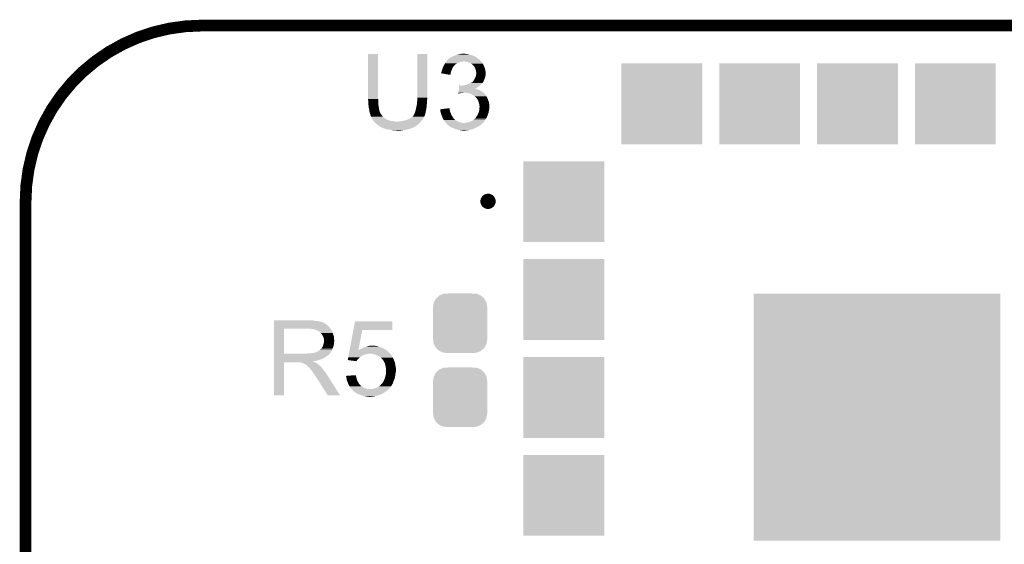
# Model space of a CAD drawing. Extents: x -0.05 to 0.95, y -0.15 to 1.37.
# Tile 25 of 28: x -0.05 to 0.45, y 1.1 to 1.37. Entities that reach past the tile are written whole.
import ezdxf

# ---------------------------------------------------------------- set-up
doc = ezdxf.new("R2010")
doc.units = 0
doc.layers.get('0').update_dxf_attribs({"linetype": 'CONTINUOUS'})
for name, color, linetype in [('ST67W_CLICK_V101_GKO', 5, 'CONTINUOUS'), ('ST67W_CLICK_V101_GTO', 14, 'CONTINUOUS'), ('ST67W_CLICK_V101_GTS', 12, 'CONTINUOUS')]:
    doc.layers.add(name, color=color, linetype=linetype)

# ---------------------------------------------------------------- blocks, each defined once
blk = doc.blocks.new('CUSTOM_67')
for points in [[(-0.00841, 0.01508), (-0.00819, 0.01509), (0.00839, 0.01508), (0.00836, 0.01509)], [(-0.00819, 0.01509), (-0.00607, 0.0152), (0.00836, 0.01509), (0.00607, 0.0152)], [(-0.01385, 0.0083), (-0.01347, 0.01057), (0.01385, 0.0083), (0.01346, 0.01057)], [(-0.01347, 0.01057), (-0.01344, 0.01062), (0.01346, 0.01057), (0.01345, 0.01062)], [(-0.01344, 0.01062), (-0.01234, 0.01263), (0.01345, 0.01062), (0.01233, 0.01263)], [(-0.01234, 0.01263), (-0.01229, 0.01267), (0.01233, 0.01263), (0.01231, 0.01267)], [(-0.01229, 0.01267), (-0.01059, 0.01419), (0.01231, 0.01267), (0.01057, 0.01419)], [(-0.01059, 0.01419), (-0.01052, 0.01422), (0.01057, 0.01419), (0.01054, 0.01422)], [(-0.01052, 0.01422), (-0.00841, 0.01508), (0.01054, 0.01422), (0.00839, 0.01508)], [(-0.01385, 0.00825), (-0.01385, 0.0083), (0.01385, 0.00825), (0.01385, 0.0083)], [(-0.01385, -0.00825), (-0.01385, 0.00825), (0.01385, -0.00825), (0.01385, 0.00825)], [(-0.01385, -0.0083), (-0.01385, -0.00825), (0.01385, -0.0083), (0.01385, -0.00825)], [(-0.01346, -0.01057), (-0.01385, -0.0083), (0.01347, -0.01057), (0.01385, -0.0083)], [(-0.01345, -0.01062), (-0.01346, -0.01057), (0.01344, -0.01062), (0.01347, -0.01057)], [(-0.01233, -0.01263), (-0.01345, -0.01062), (0.01234, -0.01263), (0.01344, -0.01062)], [(-0.01231, -0.01267), (-0.01233, -0.01263), (0.01229, -0.01267), (0.01234, -0.01263)], [(-0.01057, -0.01419), (-0.01231, -0.01267), (0.01059, -0.01419), (0.01229, -0.01267)], [(-0.01054, -0.01422), (-0.01057, -0.01419), (0.01052, -0.01422), (0.01059, -0.01419)], [(-0.00839, -0.01508), (-0.01054, -0.01422), (0.00841, -0.01508), (0.01052, -0.01422)], [(-0.00836, -0.01509), (-0.00839, -0.01508), (0.00819, -0.01509), (0.00841, -0.01508)], [(-0.00607, -0.0152), (-0.00836, -0.01509), (0.00607, -0.0152), (0.00819, -0.01509)]]:
    blk.add_solid(points)
blk = doc.blocks.new('SQUARE_73')
blk.add_solid([(0.02065, 0.02065), (0.02065, -0.02065), (-0.02065, 0.02065), (-0.02065, -0.02065)])
blk = doc.blocks.new('SQUARE_74')
blk.add_solid([(0.06305, 0.06305), (0.06305, -0.06305), (-0.06305, 0.06305), (-0.06305, -0.06305)])

msp = doc.modelspace()

# ---------------------------------------------------------------- linework, layer by layer
at = {"layer": 'ST67W_CLICK_V101_GKO', "const_width": 0.006}
msp.add_lwpolyline([(0.04, 1.368, 0.414214), (-0.05, 1.278)], format="xyb", dxfattribs=at)
for points in [[(0.04, 1.368), (0.86, 1.368)], [(-0.05, -0.15), (-0.05, 1.278)]]:
    msp.add_lwpolyline(points, dxfattribs=at)
at = {"layer": 'ST67W_CLICK_V101_GTO', "const_width": 0.0039}
for points in [[(0.1882, 1.2782, 1), (0.1843, 1.2782)], [(0.1843, 1.2782, 1), (0.1882, 1.2782)]]:
    msp.add_lwpolyline(points, format="xyb", dxfattribs=at)
at = {"layer": 'ST67W_CLICK_V101_GTO'}
for points in [[(0.125, 1.3304), (0.125, 1.3534), (0.1301, 1.3304), (0.1301, 1.3534)], [(0.125, 1.3534), (0.125, 1.3534), (0.1301, 1.3534), (0.125, 1.3534)], [(0.1501, 1.3312), (0.1501, 1.3534), (0.1552, 1.3312), (0.1552, 1.3534)], [(0.1501, 1.3534), (0.1501, 1.3534), (0.1552, 1.3534), (0.1501, 1.3534)], [(0.17018, 1.353), (0.1707, 1.3532), (0.1776, 1.353), (0.1766, 1.3532)], [(0.1707, 1.3532), (0.1717, 1.3534), (0.1766, 1.3532), (0.1757, 1.3534)], [(0.1717, 1.3534), (0.1722, 1.3535), (0.1757, 1.3534), (0.175, 1.3535)], [(0.1722, 1.3535), (0.173, 1.3536), (0.175, 1.3535), (0.1743, 1.3536)], [(0.16389, 1.348), (0.16418, 1.3485), (0.1693, 1.348), (0.1701, 1.3485)], [(0.16418, 1.3485), (0.1643, 1.3487), (0.1701, 1.3485), (0.17038, 1.3487)], [(0.1643, 1.3487), (0.1645, 1.349), (0.17038, 1.3487), (0.1708, 1.349)], [(0.1645, 1.349), (0.16463, 1.3492), (0.1708, 1.349), (0.1716, 1.3492)], [(0.16463, 1.3492), (0.16483, 1.3495), (0.1716, 1.3492), (0.1723, 1.3495)], [(0.16483, 1.3495), (0.1649, 1.3496), (0.1723, 1.3495), (0.173, 1.3496)], [(0.1649, 1.3496), (0.16497, 1.3497), (0.173, 1.3496), (0.1735, 1.3497)], [(0.16497, 1.3497), (0.1651, 1.3499), (0.1828, 1.3497), (0.1826, 1.3499)], [(0.1651, 1.3499), (0.1653, 1.3501), (0.1826, 1.3499), (0.1824, 1.3501)], [(0.1653, 1.3501), (0.1659, 1.3507), (0.1824, 1.3501), (0.1817, 1.3507)], [(0.1659, 1.3507), (0.1663, 1.3511), (0.1817, 1.3507), (0.18122, 1.3511)], [(0.1663, 1.3511), (0.1665, 1.3512), (0.18122, 1.3511), (0.1811, 1.3512)], [(0.1665, 1.3512), (0.1667, 1.3514), (0.1811, 1.3512), (0.1808, 1.3514)], [(0.1667, 1.3514), (0.167, 1.3516), (0.1808, 1.3514), (0.1805, 1.3516)], [(0.167, 1.3516), (0.1678, 1.352), (0.1805, 1.3516), (0.18, 1.352)], [(0.1678, 1.352), (0.16797, 1.3521), (0.18, 1.352), (0.1797, 1.3521)], [(0.16797, 1.3521), (0.16813, 1.3522), (0.1797, 1.3521), (0.1796, 1.3522)], [(0.16813, 1.3522), (0.1683, 1.3523), (0.1796, 1.3522), (0.17935, 1.3523)], [(0.1683, 1.3523), (0.1694, 1.3527), (0.17935, 1.3523), (0.17835, 1.3527)], [(0.1694, 1.3527), (0.17018, 1.353), (0.17835, 1.3527), (0.1776, 1.353)], [(0.1749, 1.3496), (0.1739, 1.3497), (0.1829, 1.3496), (0.1828, 1.3497)], [(0.1758, 1.3494), (0.1749, 1.3496), (0.1831, 1.3494), (0.1829, 1.3496)], [(0.1766, 1.3491), (0.1758, 1.3494), (0.18327, 1.3491), (0.1831, 1.3494)], [(0.1772, 1.3489), (0.1766, 1.3491), (0.18338, 1.3489), (0.18327, 1.3491)], [(0.1777, 1.3485), (0.1772, 1.3489), (0.1836, 1.3485), (0.18338, 1.3489)], [(0.17783, 1.3484), (0.1777, 1.3485), (0.1837, 1.3484), (0.1836, 1.3485)], [(0.1781, 1.3482), (0.17783, 1.3484), (0.18377, 1.3482), (0.1837, 1.3484)], [(0.17825, 1.3481), (0.1781, 1.3482), (0.1838, 1.3481), (0.18377, 1.3482)], [(0.1784, 1.348), (0.17825, 1.3481), (0.18386, 1.348), (0.1838, 1.3481)], [(0.1623, 1.3437), (0.1624, 1.3439), (0.16715, 1.3437), (0.16718, 1.3439)], [(0.1623, 1.3436), (0.1623, 1.3437), (0.16713, 1.3436), (0.16715, 1.3437)], [(0.167, 1.3428), (0.1623, 1.3436), (0.167, 1.3428), (0.16713, 1.3436)], [(0.1624, 1.3441), (0.1625, 1.3444), (0.16724, 1.3441), (0.16735, 1.3444)], [(0.1624, 1.344), (0.1624, 1.3441), (0.1672, 1.344), (0.16724, 1.3441)], [(0.1624, 1.3439), (0.1624, 1.344), (0.16718, 1.3439), (0.1672, 1.344)], [(0.1625, 1.3444), (0.16267, 1.3451), (0.16735, 1.3444), (0.1676, 1.3451)], [(0.16267, 1.3451), (0.1627, 1.3452), (0.1676, 1.3451), (0.16764, 1.3452)], [(0.1627, 1.3452), (0.16299, 1.346), (0.16764, 1.3452), (0.168, 1.346)], [(0.16299, 1.346), (0.1631, 1.3463), (0.168, 1.346), (0.16813, 1.3463)], [(0.1631, 1.3463), (0.16327, 1.3467), (0.16813, 1.3463), (0.1683, 1.3467)], [(0.16327, 1.3467), (0.16347, 1.3472), (0.1683, 1.3467), (0.1687, 1.3472)], [(0.16347, 1.3472), (0.1636, 1.3475), (0.1687, 1.3472), (0.169, 1.3475)], [(0.1636, 1.3475), (0.16366, 1.3476), (0.169, 1.3475), (0.1691, 1.3476)], [(0.16366, 1.3476), (0.16383, 1.3479), (0.1691, 1.3476), (0.1693, 1.3479)], [(0.16383, 1.3479), (0.16389, 1.348), (0.1693, 1.3479), (0.1693, 1.348)], [(0.1788, 1.3476), (0.1784, 1.348), (0.1841, 1.3476), (0.18386, 1.348)], [(0.1791, 1.3473), (0.1788, 1.3476), (0.1842, 1.3473), (0.1841, 1.3476)], [(0.17927, 1.347), (0.1791, 1.3473), (0.1843, 1.347), (0.1842, 1.3473)], [(0.1795, 1.3466), (0.17927, 1.347), (0.18447, 1.3466), (0.1843, 1.347)], [(0.17963, 1.3463), (0.1795, 1.3466), (0.1846, 1.3463), (0.18447, 1.3466)], [(0.1798, 1.3459), (0.17963, 1.3463), (0.1847, 1.3459), (0.1846, 1.3463)], [(0.17991, 1.3455), (0.1798, 1.3459), (0.1848, 1.3455), (0.1847, 1.3459)], [(0.18, 1.3452), (0.17991, 1.3455), (0.18486, 1.3452), (0.1848, 1.3455)], [(0.1801, 1.3446), (0.18, 1.3452), (0.18498, 1.3446), (0.18486, 1.3452)], [(0.18012, 1.3445), (0.1801, 1.3446), (0.185, 1.3445), (0.18498, 1.3446)], [(0.1802, 1.3441), (0.18012, 1.3445), (0.18504, 1.3441), (0.185, 1.3445)], [(0.18013, 1.3427), (0.1802, 1.3431), (0.185, 1.3427), (0.1851, 1.3431)], [(0.1802, 1.3436), (0.1802, 1.3441), (0.1851, 1.3436), (0.18504, 1.3441)], [(0.1802, 1.3431), (0.1802, 1.3436), (0.1851, 1.3431), (0.1851, 1.3436)], [(0.1756, 1.3379), (0.1759, 1.338), (0.1827, 1.3379), (0.1828, 1.338)], [(0.1759, 1.338), (0.17658, 1.3383), (0.1828, 1.338), (0.1831, 1.3383)], [(0.17658, 1.3383), (0.1768, 1.3384), (0.1831, 1.3383), (0.18317, 1.3384)], [(0.1768, 1.3384), (0.1774, 1.3387), (0.18317, 1.3384), (0.1834, 1.3387)], [(0.1774, 1.3387), (0.1778, 1.3389), (0.1834, 1.3387), (0.1836, 1.3389)], [(0.1779, 1.3389), (0.17805, 1.339), (0.1836, 1.3389), (0.1837, 1.339)], [(0.17805, 1.339), (0.1782, 1.3391), (0.1837, 1.339), (0.18375, 1.3391)], [(0.1782, 1.3391), (0.1786, 1.3395), (0.18375, 1.3391), (0.18395, 1.3395)], [(0.1786, 1.3395), (0.17884, 1.3398), (0.18395, 1.3395), (0.1841, 1.3398)], [(0.17884, 1.3398), (0.179, 1.34), (0.1841, 1.3398), (0.18418, 1.34)], [(0.179, 1.34), (0.1797, 1.3414), (0.18418, 1.34), (0.1847, 1.3414)], [(0.1797, 1.3414), (0.1798, 1.3416), (0.1847, 1.3414), (0.18476, 1.3416)], [(0.1798, 1.3416), (0.17997, 1.3421), (0.18476, 1.3416), (0.1849, 1.3421)], [(0.17997, 1.3421), (0.1801, 1.3425), (0.1849, 1.3421), (0.18497, 1.3425)], [(0.1801, 1.3425), (0.18013, 1.3427), (0.18497, 1.3425), (0.185, 1.3427)], [(0.1711, 1.3332), (0.17112, 1.3334), (0.1711, 1.3332), (0.1718, 1.3334)], [(0.17112, 1.3334), (0.17114, 1.3335), (0.1718, 1.3334), (0.1725, 1.3335)], [(0.17114, 1.3335), (0.17115, 1.3336), (0.1725, 1.3335), (0.173, 1.3336)], [(0.17115, 1.3336), (0.17116, 1.3337), (0.1735, 1.3336), (0.1739, 1.3337)], [(0.17116, 1.3337), (0.17121, 1.3341), (0.18391, 1.3337), (0.1834, 1.3341)], [(0.17121, 1.3341), (0.17127, 1.3346), (0.1834, 1.3341), (0.1826, 1.3346)], [(0.17127, 1.3346), (0.17133, 1.3351), (0.1826, 1.3346), (0.1817, 1.3351)], [(0.17133, 1.3351), (0.17136, 1.3354), (0.1817, 1.3351), (0.1809, 1.3354)], [(0.17136, 1.3354), (0.17139, 1.3356), (0.1809, 1.3354), (0.1803, 1.3356)], [(0.17139, 1.3356), (0.17141, 1.3358), (0.1803, 1.3356), (0.1799, 1.3358)], [(0.17141, 1.3358), (0.17147, 1.3363), (0.1797, 1.3358), (0.1807, 1.3363)], [(0.17141, 1.3358), (0.17141, 1.3358), (0.1799, 1.3358), (0.1797, 1.3358)], [(0.17147, 1.3363), (0.17153, 1.3368), (0.1807, 1.3363), (0.1814, 1.3368)], [(0.17153, 1.3368), (0.17159, 1.3373), (0.1814, 1.3368), (0.18198, 1.3373)], [(0.17159, 1.3373), (0.1716, 1.3374), (0.1721, 1.3373), (0.1719, 1.3374)], [(0.1716, 1.3374), (0.1716, 1.3374), (0.1719, 1.3374), (0.1716, 1.3374)], [(0.1728, 1.3373), (0.1735, 1.3374), (0.18198, 1.3373), (0.1821, 1.3374)], [(0.1735, 1.3374), (0.1742, 1.3375), (0.1821, 1.3374), (0.18222, 1.3375)], [(0.1742, 1.3375), (0.175, 1.3377), (0.18222, 1.3375), (0.18246, 1.3377)], [(0.1756, 1.3336), (0.1744, 1.3337), (0.18404, 1.3336), (0.18391, 1.3337)], [(0.175, 1.3377), (0.1756, 1.3379), (0.18246, 1.3377), (0.1827, 1.3379)], [(0.1766, 1.3334), (0.1756, 1.3336), (0.1843, 1.3334), (0.18404, 1.3336)], [(0.1776, 1.333), (0.1766, 1.3334), (0.18466, 1.333), (0.1843, 1.3334)], [(0.1783, 1.3326), (0.1776, 1.333), (0.18501, 1.3326), (0.18466, 1.333)], [(0.125, 1.3301), (0.125, 1.3304), (0.13018, 1.3301), (0.1301, 1.3304)], [(0.12501, 1.33), (0.125, 1.3301), (0.1302, 1.33), (0.13018, 1.3301)], [(0.1251, 1.329), (0.12501, 1.33), (0.1302, 1.329), (0.1302, 1.33)], [(0.1251, 1.3284), (0.1251, 1.329), (0.1302, 1.3284), (0.1302, 1.329)], [(0.1251, 1.328), (0.1251, 1.3284), (0.13023, 1.328), (0.1302, 1.3284)], [(0.12519, 1.3272), (0.1251, 1.328), (0.1303, 1.3272), (0.13023, 1.328)], [(0.14992, 1.3279), (0.14998, 1.3285), (0.155, 1.3279), (0.1551, 1.3285)], [(0.14998, 1.3285), (0.15, 1.3287), (0.1551, 1.3285), (0.1551, 1.3287)], [(0.15, 1.3287), (0.15009, 1.3298), (0.1551, 1.3287), (0.1551, 1.3298)], [(0.15009, 1.3298), (0.1501, 1.3299), (0.1551, 1.3298), (0.15512, 1.3299)], [(0.1501, 1.3303), (0.1501, 1.3312), (0.1552, 1.3303), (0.1552, 1.3312)], [(0.1501, 1.3299), (0.1501, 1.3303), (0.15512, 1.3299), (0.1552, 1.3303)], [(0.1785, 1.3325), (0.1783, 1.3326), (0.1851, 1.3325), (0.18501, 1.3326)], [(0.1787, 1.3324), (0.1785, 1.3325), (0.1851, 1.3324), (0.1851, 1.3325)], [(0.1789, 1.3323), (0.1787, 1.3324), (0.18517, 1.3323), (0.1851, 1.3324)], [(0.1794, 1.3319), (0.1789, 1.3323), (0.18543, 1.3319), (0.18517, 1.3323)], [(0.1797, 1.3317), (0.1794, 1.3319), (0.18557, 1.3317), (0.18543, 1.3319)], [(0.1798, 1.3316), (0.1797, 1.3317), (0.18563, 1.3316), (0.18557, 1.3317)], [(0.17989, 1.3315), (0.1798, 1.3316), (0.1857, 1.3315), (0.18563, 1.3316)], [(0.1805, 1.3308), (0.17989, 1.3315), (0.186, 1.3308), (0.1857, 1.3315)], [(0.1811, 1.3299), (0.1805, 1.3308), (0.1863, 1.3299), (0.186, 1.3308)], [(0.18143, 1.3289), (0.1811, 1.3299), (0.1867, 1.3289), (0.1863, 1.3299)], [(0.1817, 1.3281), (0.18143, 1.3289), (0.18683, 1.3281), (0.1867, 1.3289)], [(0.18176, 1.3277), (0.1817, 1.3281), (0.1869, 1.3277), (0.18683, 1.3281)], [(0.1252, 1.3271), (0.12519, 1.3272), (0.13032, 1.3271), (0.1303, 1.3272)], [(0.1254, 1.3255), (0.1252, 1.3271), (0.13058, 1.3255), (0.13032, 1.3271)], [(0.1256, 1.3248), (0.1254, 1.3255), (0.1307, 1.3248), (0.13058, 1.3255)], [(0.12567, 1.3243), (0.1256, 1.3248), (0.1308, 1.3243), (0.1307, 1.3248)], [(0.1257, 1.3241), (0.12567, 1.3243), (0.13088, 1.3241), (0.1308, 1.3243)], [(0.12575, 1.3238), (0.1257, 1.3241), (0.131, 1.3238), (0.13088, 1.3241)], [(0.12577, 1.3237), (0.12575, 1.3238), (0.131, 1.3237), (0.131, 1.3238)], [(0.1258, 1.3235), (0.12577, 1.3237), (0.13113, 1.3235), (0.131, 1.3237)], [(0.12584, 1.3234), (0.1258, 1.3235), (0.1312, 1.3234), (0.13113, 1.3235)], [(0.126, 1.323), (0.12584, 1.3234), (0.1314, 1.323), (0.1312, 1.3234)], [(0.1261, 1.3225), (0.126, 1.323), (0.1318, 1.3225), (0.1314, 1.323)], [(0.1485, 1.3226), (0.14878, 1.3233), (0.1541, 1.3226), (0.1543, 1.3233)], [(0.14878, 1.3233), (0.1489, 1.3236), (0.1543, 1.3233), (0.15436, 1.3236)], [(0.1489, 1.3236), (0.1491, 1.3242), (0.15436, 1.3236), (0.15448, 1.3242)], [(0.1491, 1.3242), (0.14927, 1.3248), (0.15448, 1.3242), (0.1546, 1.3248)], [(0.14927, 1.3248), (0.1493, 1.3249), (0.1546, 1.3248), (0.15462, 1.3249)], [(0.1493, 1.3249), (0.14963, 1.3264), (0.15462, 1.3249), (0.1549, 1.3264)], [(0.14963, 1.3264), (0.1497, 1.3267), (0.1549, 1.3264), (0.15492, 1.3267)], [(0.1497, 1.3267), (0.1499, 1.3277), (0.15492, 1.3267), (0.15499, 1.3277)], [(0.1499, 1.3277), (0.14992, 1.3279), (0.15499, 1.3277), (0.155, 1.3279)], [(0.1618, 1.3252), (0.16337, 1.3254), (0.16667, 1.3252), (0.1666, 1.3254)], [(0.16181, 1.3251), (0.1618, 1.3252), (0.1667, 1.3251), (0.16667, 1.3252)], [(0.16184, 1.3248), (0.16181, 1.3251), (0.1667, 1.3248), (0.1667, 1.3251)], [(0.16189, 1.3244), (0.16184, 1.3248), (0.1668, 1.3244), (0.1667, 1.3248)], [(0.1619, 1.3243), (0.16189, 1.3244), (0.16683, 1.3243), (0.1668, 1.3244)], [(0.16208, 1.3235), (0.1619, 1.3243), (0.1671, 1.3235), (0.16683, 1.3243)], [(0.1621, 1.3234), (0.16208, 1.3235), (0.16714, 1.3234), (0.1671, 1.3235)], [(0.1624, 1.3225), (0.1621, 1.3234), (0.1675, 1.3225), (0.16714, 1.3234)], [(0.16337, 1.3254), (0.16494, 1.3256), (0.1666, 1.3254), (0.1666, 1.3256)], [(0.16494, 1.3256), (0.16572, 1.3257), (0.1666, 1.3256), (0.1665, 1.3257)], [(0.16572, 1.3257), (0.1665, 1.3258), (0.1665, 1.3257), (0.1665, 1.3258)], [(0.1808, 1.3221), (0.1812, 1.3229), (0.18604, 1.3221), (0.18632, 1.3229)], [(0.1812, 1.3229), (0.1814, 1.3234), (0.18632, 1.3229), (0.1865, 1.3234)], [(0.1814, 1.3234), (0.1816, 1.3239), (0.1865, 1.3234), (0.18658, 1.3239)], [(0.1816, 1.3239), (0.18162, 1.324), (0.18658, 1.3239), (0.1866, 1.324)], [(0.18162, 1.324), (0.1818, 1.325), (0.1866, 1.324), (0.1868, 1.325)], [(0.1818, 1.3274), (0.18176, 1.3277), (0.1869, 1.3274), (0.1869, 1.3277)], [(0.1819, 1.3268), (0.1818, 1.3274), (0.1869, 1.3268), (0.1869, 1.3274)], [(0.1818, 1.325), (0.18184, 1.3255), (0.1868, 1.325), (0.1869, 1.3255)], [(0.18184, 1.3255), (0.1819, 1.3262), (0.1869, 1.3255), (0.1869, 1.3262)], [(0.1819, 1.3262), (0.1819, 1.3268), (0.1869, 1.3262), (0.1869, 1.3268)], [(0.1263, 1.3219), (0.1261, 1.3225), (0.1322, 1.3219), (0.1318, 1.3225)], [(0.1264, 1.3217), (0.1263, 1.3219), (0.13237, 1.3217), (0.1322, 1.3219)], [(0.1264, 1.3215), (0.1264, 1.3217), (0.13253, 1.3215), (0.13237, 1.3217)], [(0.12652, 1.3213), (0.1264, 1.3215), (0.1327, 1.3213), (0.13253, 1.3215)], [(0.12687, 1.3207), (0.12652, 1.3213), (0.1334, 1.3207), (0.1327, 1.3213)], [(0.1271, 1.3203), (0.12687, 1.3207), (0.13404, 1.3203), (0.1334, 1.3207)], [(0.12716, 1.3202), (0.1271, 1.3203), (0.1342, 1.3202), (0.13404, 1.3203)], [(0.12729, 1.32), (0.12716, 1.3202), (0.1345, 1.32), (0.1343, 1.3202)], [(0.12716, 1.3202), (0.12716, 1.3202), (0.1343, 1.3202), (0.1342, 1.3202)], [(0.12742, 1.3198), (0.12729, 1.32), (0.135, 1.3198), (0.1345, 1.32)], [(0.12755, 1.3196), (0.12742, 1.3198), (0.1357, 1.3196), (0.135, 1.3198)], [(0.12774, 1.3193), (0.12755, 1.3196), (0.1365, 1.3193), (0.1357, 1.3196)], [(0.1278, 1.3192), (0.12774, 1.3193), (0.1375, 1.3192), (0.1365, 1.3193)], [(0.12798, 1.319), (0.1278, 1.3192), (0.1385, 1.319), (0.1375, 1.3192)], [(0.12807, 1.3189), (0.12798, 1.319), (0.1397, 1.3189), (0.1385, 1.319)], [(0.1286, 1.3183), (0.12807, 1.3189), (0.15139, 1.3183), (0.15192, 1.3189)], [(0.12871, 1.3182), (0.1286, 1.3183), (0.1513, 1.3182), (0.15139, 1.3183)], [(0.12974, 1.3173), (0.12871, 1.3182), (0.1503, 1.3173), (0.1513, 1.3182)], [(0.1403, 1.3189), (0.1406, 1.319), (0.15192, 1.3189), (0.15201, 1.319)], [(0.1411, 1.319), (0.1416, 1.3191), (0.15201, 1.319), (0.1521, 1.3191)], [(0.1416, 1.3191), (0.1428, 1.3193), (0.1521, 1.3191), (0.15226, 1.3193)], [(0.1428, 1.3193), (0.1441, 1.3196), (0.15226, 1.3193), (0.15249, 1.3196)], [(0.1441, 1.3196), (0.1454, 1.32), (0.15249, 1.3196), (0.1528, 1.32)], [(0.1454, 1.32), (0.1466, 1.3206), (0.1528, 1.32), (0.1531, 1.3206)], [(0.1466, 1.3206), (0.1469, 1.3208), (0.1531, 1.3206), (0.1532, 1.3208)], [(0.1469, 1.3208), (0.1472, 1.321), (0.1532, 1.3208), (0.15333, 1.321)], [(0.1472, 1.321), (0.1477, 1.3214), (0.15333, 1.321), (0.1536, 1.3214)], [(0.1477, 1.3214), (0.1478, 1.3215), (0.1536, 1.3214), (0.15365, 1.3215)], [(0.1478, 1.3215), (0.1479, 1.3217), (0.15365, 1.3215), (0.15375, 1.3217)], [(0.1479, 1.3217), (0.148, 1.3218), (0.15375, 1.3217), (0.1538, 1.3218)], [(0.148, 1.3218), (0.1481, 1.3219), (0.1538, 1.3218), (0.1539, 1.3219)], [(0.1481, 1.3219), (0.1483, 1.3223), (0.1539, 1.3219), (0.15401, 1.3223)], [(0.1483, 1.3223), (0.1485, 1.3226), (0.15401, 1.3223), (0.1541, 1.3226)], [(0.1626, 1.3219), (0.1624, 1.3225), (0.16783, 1.3219), (0.1675, 1.3225)], [(0.16273, 1.3216), (0.1626, 1.3219), (0.168, 1.3216), (0.16783, 1.3219)], [(0.16311, 1.3207), (0.16273, 1.3216), (0.1686, 1.3207), (0.168, 1.3216)], [(0.1632, 1.3205), (0.16311, 1.3207), (0.16875, 1.3205), (0.1686, 1.3207)], [(0.1635, 1.32), (0.1632, 1.3205), (0.16913, 1.32), (0.16875, 1.3205)], [(0.16355, 1.3199), (0.1635, 1.32), (0.1692, 1.3199), (0.16913, 1.32)], [(0.16365, 1.3197), (0.16355, 1.3199), (0.1696, 1.3197), (0.1693, 1.3199)], [(0.16355, 1.3199), (0.16355, 1.3199), (0.1693, 1.3199), (0.1692, 1.3199)], [(0.1638, 1.3194), (0.16365, 1.3197), (0.17, 1.3194), (0.1696, 1.3197)], [(0.1642, 1.3189), (0.1638, 1.3194), (0.171, 1.3189), (0.17, 1.3194)], [(0.1643, 1.3188), (0.1642, 1.3189), (0.1712, 1.3188), (0.171, 1.3189)], [(0.1645, 1.3186), (0.1643, 1.3188), (0.1718, 1.3186), (0.1712, 1.3188)], [(0.16457, 1.3185), (0.1645, 1.3186), (0.1721, 1.3185), (0.1718, 1.3186)], [(0.16473, 1.3183), (0.16457, 1.3185), (0.173, 1.3183), (0.1721, 1.3185)], [(0.1648, 1.3182), (0.16473, 1.3183), (0.174, 1.3182), (0.173, 1.3183)], [(0.1651, 1.3179), (0.1648, 1.3182), (0.1833, 1.3179), (0.1836, 1.3182)], [(0.1652, 1.3177), (0.1651, 1.3179), (0.1831, 1.3177), (0.1833, 1.3179)], [(0.1743, 1.3182), (0.1746, 1.3183), (0.1836, 1.3182), (0.1837, 1.3183)], [(0.1752, 1.3183), (0.1759, 1.3185), (0.1837, 1.3183), (0.1839, 1.3185)], [(0.1759, 1.3185), (0.1768, 1.3188), (0.1839, 1.3185), (0.18411, 1.3188)], [(0.1768, 1.3188), (0.1778, 1.3192), (0.18411, 1.3188), (0.1844, 1.3192)], [(0.1778, 1.3192), (0.1787, 1.3197), (0.1844, 1.3192), (0.18476, 1.3197)], [(0.1787, 1.3197), (0.17893, 1.3199), (0.18476, 1.3197), (0.1849, 1.3199)], [(0.17893, 1.3199), (0.1796, 1.3205), (0.1849, 1.3199), (0.18527, 1.3205)], [(0.1796, 1.3205), (0.1798, 1.3207), (0.18527, 1.3205), (0.1854, 1.3207)], [(0.1798, 1.3207), (0.18, 1.3209), (0.1854, 1.3207), (0.1855, 1.3209)], [(0.18, 1.3209), (0.18024, 1.3213), (0.1855, 1.3209), (0.1857, 1.3213)], [(0.18024, 1.3213), (0.1803, 1.3214), (0.1857, 1.3213), (0.18574, 1.3214)], [(0.1803, 1.3214), (0.18073, 1.322), (0.18574, 1.3214), (0.186, 1.322)], [(0.18073, 1.322), (0.1808, 1.3221), (0.186, 1.322), (0.18604, 1.3221)], [(0.1302, 1.3169), (0.12974, 1.3173), (0.14977, 1.3169), (0.1503, 1.3173)], [(0.1308, 1.3165), (0.1302, 1.3169), (0.14923, 1.3165), (0.14977, 1.3169)], [(0.131, 1.3164), (0.1308, 1.3165), (0.1491, 1.3164), (0.14923, 1.3165)], [(0.1312, 1.3163), (0.131, 1.3164), (0.1489, 1.3163), (0.149, 1.3164)], [(0.131, 1.3164), (0.131, 1.3164), (0.149, 1.3164), (0.1491, 1.3164)], [(0.1313, 1.3162), (0.1312, 1.3163), (0.14865, 1.3162), (0.1488, 1.3163)], [(0.1312, 1.3163), (0.1312, 1.3163), (0.1488, 1.3163), (0.1489, 1.3163)], [(0.13153, 1.3161), (0.1313, 1.3162), (0.1485, 1.3161), (0.14865, 1.3162)], [(0.132, 1.3159), (0.13153, 1.3161), (0.1481, 1.3159), (0.1485, 1.3161)], [(0.13223, 1.3158), (0.132, 1.3159), (0.1477, 1.3158), (0.1481, 1.3159)], [(0.1327, 1.3156), (0.13223, 1.3158), (0.1473, 1.3156), (0.1477, 1.3158)], [(0.1339, 1.3152), (0.1327, 1.3156), (0.1461, 1.3152), (0.1473, 1.3156)], [(0.1342, 1.3151), (0.1339, 1.3152), (0.14575, 1.3151), (0.1461, 1.3152)], [(0.1357, 1.3148), (0.1342, 1.3151), (0.1447, 1.3148), (0.14575, 1.3151)], [(0.13635, 1.3147), (0.1357, 1.3148), (0.1439, 1.3147), (0.1447, 1.3148)], [(0.137, 1.3146), (0.13635, 1.3147), (0.143, 1.3146), (0.1439, 1.3147)], [(0.1377, 1.3145), (0.137, 1.3146), (0.14255, 1.3145), (0.143, 1.3146)], [(0.1383, 1.3144), (0.1377, 1.3145), (0.1421, 1.3144), (0.14255, 1.3145)], [(0.1397, 1.3143), (0.1393, 1.3144), (0.1402, 1.3143), (0.1421, 1.3144)], [(0.1654, 1.3175), (0.1652, 1.3177), (0.1828, 1.3175), (0.1831, 1.3177)], [(0.1656, 1.3173), (0.1654, 1.3175), (0.1826, 1.3173), (0.1828, 1.3175)], [(0.1662, 1.3168), (0.1656, 1.3173), (0.18193, 1.3168), (0.1826, 1.3173)], [(0.16634, 1.3167), (0.1662, 1.3168), (0.1818, 1.3167), (0.18193, 1.3168)], [(0.16676, 1.3164), (0.16634, 1.3167), (0.1813, 1.3164), (0.1818, 1.3167)], [(0.1669, 1.3163), (0.16676, 1.3164), (0.1811, 1.3163), (0.1813, 1.3164)], [(0.1676, 1.3159), (0.1669, 1.3163), (0.1803, 1.3159), (0.1811, 1.3163)], [(0.1683, 1.3156), (0.1676, 1.3159), (0.1797, 1.3156), (0.1803, 1.3159)], [(0.16886, 1.3154), (0.1683, 1.3156), (0.1793, 1.3154), (0.1797, 1.3156)], [(0.16942, 1.3152), (0.16886, 1.3154), (0.1786, 1.3152), (0.1793, 1.3154)], [(0.1697, 1.3151), (0.16942, 1.3152), (0.17833, 1.3151), (0.1786, 1.3152)], [(0.17035, 1.3149), (0.1697, 1.3151), (0.1778, 1.3149), (0.17833, 1.3151)], [(0.171, 1.3147), (0.17035, 1.3149), (0.1769, 1.3147), (0.1778, 1.3149)], [(0.1722, 1.3145), (0.171, 1.3147), (0.1759, 1.3145), (0.1769, 1.3147)], [(0.1727, 1.3144), (0.1722, 1.3145), (0.175, 1.3144), (0.1759, 1.3145)], [(0.1735, 1.3143), (0.1731, 1.3144), (0.174, 1.3143), (0.175, 1.3144)], [(0.077, 1.2173), (0.077, 1.2174), (0.0969, 1.2173), (0.0958, 1.2174)], [(0.077, 1.2171), (0.077, 1.2173), (0.0981, 1.2171), (0.0969, 1.2173)], [(0.077, 1.217), (0.077, 1.2171), (0.0995, 1.217), (0.0981, 1.2171)], [(0.077, 1.2167), (0.077, 1.217), (0.1007, 1.2167), (0.0995, 1.217)], [(0.077, 1.2165), (0.077, 1.2167), (0.1013, 1.2165), (0.1007, 1.2167)], [(0.077, 1.2164), (0.077, 1.2165), (0.1018, 1.2164), (0.1013, 1.2165)], [(0.077, 1.2163), (0.077, 1.2164), (0.1019, 1.2163), (0.1019, 1.2164)], [(0.077, 1.2164), (0.077, 1.2164), (0.1019, 1.2164), (0.1018, 1.2164)], [(0.077, 1.2161), (0.077, 1.2163), (0.1023, 1.2161), (0.1019, 1.2163)], [(0.077, 1.2159), (0.077, 1.2161), (0.1028, 1.2159), (0.1023, 1.2161)], [(0.077, 1.2155), (0.077, 1.2159), (0.1034, 1.2155), (0.1028, 1.2159)], [(0.077, 1.215), (0.077, 1.2155), (0.104, 1.215), (0.1034, 1.2155)], [(0.077, 1.2144), (0.077, 1.215), (0.1047, 1.2144), (0.104, 1.215)], [(0.077, 1.2136), (0.077, 1.2144), (0.1054, 1.2136), (0.1047, 1.2144)], [(0.077, 1.2131), (0.077, 1.2136), (0.10579, 1.2131), (0.1054, 1.2136)], [(0.077, 1.2004), (0.077, 1.2131), (0.0821, 1.2004), (0.0821, 1.2131)], [(0.077, 1.2131), (0.077, 1.2131), (0.0821, 1.2131), (0.0942, 1.2131)], [(0.097, 1.2129), (0.0957, 1.2131), (0.10594, 1.2129), (0.10579, 1.2131)], [(0.09773, 1.2127), (0.097, 1.2129), (0.1061, 1.2127), (0.10594, 1.2129)], [(0.0981, 1.2126), (0.09773, 1.2127), (0.1061, 1.2126), (0.1061, 1.2127)], [(0.0989, 1.2122), (0.0981, 1.2126), (0.1064, 1.2122), (0.1061, 1.2126)], [(0.11553, 1.2021), (0.11746, 1.2124), (0.12002, 1.2021), (0.122, 1.2124)], [(0.11746, 1.2124), (0.1183, 1.2169), (0.1374, 1.2124), (0.1374, 1.2169)], [(0.11746, 1.2124), (0.11746, 1.2124), (0.122, 1.2124), (0.1374, 1.2124)], [(0.1183, 1.2169), (0.1183, 1.2169), (0.1374, 1.2169), (0.1183, 1.2169)], [(0.0996, 1.2119), (0.0989, 1.2122), (0.10652, 1.2119), (0.1064, 1.2122)], [(0.09993, 1.2117), (0.0996, 1.2119), (0.1066, 1.2117), (0.10652, 1.2119)], [(0.1001, 1.2116), (0.09993, 1.2117), (0.10664, 1.2116), (0.1066, 1.2117)], [(0.1004, 1.2114), (0.1001, 1.2116), (0.10673, 1.2114), (0.10664, 1.2116)], [(0.1008, 1.211), (0.1005, 1.2114), (0.1069, 1.211), (0.10673, 1.2114)], [(0.1011, 1.2106), (0.1008, 1.211), (0.10703, 1.2106), (0.1069, 1.211)], [(0.10146, 1.2101), (0.1011, 1.2106), (0.1072, 1.2101), (0.10703, 1.2106)], [(0.1016, 1.2099), (0.10146, 1.2101), (0.10726, 1.2099), (0.1072, 1.2101)], [(0.102, 1.2091), (0.1016, 1.2099), (0.1075, 1.2091), (0.10726, 1.2099)], [(0.1023, 1.2085), (0.102, 1.2091), (0.10756, 1.2085), (0.1075, 1.2091)], [(0.10236, 1.2081), (0.1023, 1.2085), (0.1076, 1.2081), (0.10756, 1.2085)], [(0.1024, 1.2078), (0.10236, 1.2081), (0.10762, 1.2078), (0.1076, 1.2081)], [(0.1024, 1.2073), (0.1024, 1.2078), (0.10767, 1.2073), (0.10762, 1.2078)], [(0.1025, 1.207), (0.1024, 1.2073), (0.10769, 1.207), (0.10767, 1.2073)], [(0.0995, 1.2016), (0.10037, 1.2023), (0.10619, 1.2016), (0.1066, 1.2023)], [(0.10037, 1.2023), (0.1005, 1.2024), (0.1066, 1.2023), (0.10664, 1.2024)], [(0.1005, 1.2024), (0.101, 1.2029), (0.10664, 1.2024), (0.10682, 1.2029)], [(0.101, 1.2029), (0.1014, 1.2034), (0.10682, 1.2029), (0.107, 1.2034)], [(0.1014, 1.2034), (0.1015, 1.2035), (0.107, 1.2034), (0.10704, 1.2035)], [(0.1015, 1.2035), (0.1016, 1.2037), (0.10704, 1.2035), (0.10711, 1.2037)], [(0.1016, 1.2037), (0.1018, 1.204), (0.10711, 1.2037), (0.10722, 1.204)], [(0.1018, 1.204), (0.102, 1.2045), (0.10722, 1.204), (0.1074, 1.2045)], [(0.102, 1.2045), (0.1021, 1.205), (0.1074, 1.2045), (0.1075, 1.205)], [(0.1021, 1.205), (0.1023, 1.2055), (0.1075, 1.205), (0.1076, 1.2055)], [(0.1023, 1.2055), (0.10241, 1.2063), (0.1076, 1.2055), (0.1076, 1.2063)], [(0.10241, 1.2063), (0.10244, 1.2065), (0.1076, 1.2063), (0.1077, 1.2065)], [(0.10244, 1.2065), (0.1025, 1.2069), (0.1077, 1.2065), (0.1077, 1.2069)], [(0.1025, 1.2069), (0.1025, 1.207), (0.1077, 1.2069), (0.10769, 1.207)], [(0.1201, 1.2021), (0.1203, 1.2023), (0.1344, 1.2021), (0.13412, 1.2023)], [(0.1203, 1.2023), (0.1206, 1.2024), (0.13412, 1.2023), (0.13398, 1.2024)], [(0.1206, 1.2024), (0.1209, 1.2026), (0.13398, 1.2024), (0.1337, 1.2026)], [(0.1209, 1.2026), (0.1213, 1.2028), (0.1337, 1.2026), (0.1333, 1.2028)], [(0.1213, 1.2028), (0.12166, 1.203), (0.1333, 1.2028), (0.1329, 1.203)], [(0.12166, 1.203), (0.1222, 1.2033), (0.1329, 1.203), (0.13238, 1.2033)], [(0.1222, 1.2033), (0.12248, 1.2034), (0.13238, 1.2033), (0.1322, 1.2034)], [(0.12248, 1.2034), (0.12302, 1.2036), (0.1322, 1.2034), (0.1315, 1.2036)], [(0.12302, 1.2036), (0.1233, 1.2037), (0.1315, 1.2036), (0.13118, 1.2037)], [(0.1233, 1.2037), (0.1242, 1.204), (0.13118, 1.2037), (0.1302, 1.204)], [(0.1242, 1.204), (0.1245, 1.2041), (0.1302, 1.204), (0.1299, 1.2041)], [(0.1245, 1.2041), (0.12493, 1.2042), (0.1299, 1.2041), (0.1296, 1.2042)], [(0.12493, 1.2042), (0.12537, 1.2043), (0.1296, 1.2042), (0.129, 1.2043)], [(0.12537, 1.2043), (0.1258, 1.2044), (0.129, 1.2043), (0.1285, 1.2044)], [(0.1258, 1.2044), (0.1265, 1.2045), (0.1281, 1.2044), (0.1277, 1.2045)], [(0.077, 1.2), (0.077, 1.2004), (0.105, 1.2), (0.1054, 1.2004)], [(0.077, 1.2004), (0.077, 1.2004), (0.0935, 1.2004), (0.0821, 1.2004)], [(0.077, 1.1999), (0.077, 1.2), (0.105, 1.1999), (0.105, 1.2)], [(0.077, 1.1993), (0.077, 1.1999), (0.1043, 1.1993), (0.1049, 1.1999)], [(0.077, 1.1999), (0.077, 1.1999), (0.1049, 1.1999), (0.105, 1.1999)], [(0.077, 1.1991), (0.077, 1.1993), (0.1039, 1.1991), (0.1043, 1.1993)], [(0.077, 1.1988), (0.077, 1.1991), (0.1035, 1.1988), (0.1039, 1.1991)], [(0.077, 1.1982), (0.077, 1.1988), (0.1025, 1.1982), (0.1035, 1.1988)], [(0.077, 1.1979), (0.077, 1.1982), (0.1019, 1.1979), (0.1025, 1.1982)], [(0.077, 1.1973), (0.077, 1.1979), (0.1005, 1.1973), (0.1019, 1.1979)], [(0.077, 1.1971), (0.077, 1.1973), (0.0996, 1.1971), (0.1005, 1.1973)], [(0.0935, 1.2004), (0.0942, 1.2005), (0.1054, 1.2004), (0.1055, 1.2005)], [(0.095, 1.2005), (0.0968, 1.2007), (0.1055, 1.2005), (0.10563, 1.2007)], [(0.0968, 1.2007), (0.0984, 1.2011), (0.10563, 1.2007), (0.1059, 1.2011)], [(0.0985, 1.2011), (0.0988, 1.2013), (0.1059, 1.2011), (0.10602, 1.2013)], [(0.0988, 1.2013), (0.0991, 1.2014), (0.10602, 1.2013), (0.10608, 1.2014)], [(0.0991, 1.2014), (0.0995, 1.2016), (0.10608, 1.2014), (0.10619, 1.2016)], [(0.1146, 1.1971), (0.11469, 1.1976), (0.1194, 1.1971), (0.1199, 1.1976)], [(0.11469, 1.1976), (0.11479, 1.1981), (0.1199, 1.1976), (0.1203, 1.1981)], [(0.11479, 1.1981), (0.11486, 1.1985), (0.1203, 1.1981), (0.1208, 1.1985)], [(0.11486, 1.1985), (0.11497, 1.1991), (0.1208, 1.1985), (0.1216, 1.1991)], [(0.11497, 1.1991), (0.11499, 1.1992), (0.1216, 1.1991), (0.1218, 1.1992)], [(0.11499, 1.1992), (0.11501, 1.1993), (0.1218, 1.1992), (0.1218, 1.1993)], [(0.11501, 1.1993), (0.11507, 1.1996), (0.1218, 1.1993), (0.1226, 1.1996)], [(0.11507, 1.1996), (0.11512, 1.1999), (0.1226, 1.1996), (0.1233, 1.1999)], [(0.11512, 1.1999), (0.11514, 1.2), (0.1233, 1.1999), (0.124, 1.2)], [(0.11514, 1.2), (0.11518, 1.2002), (0.124, 1.2), (0.1246, 1.2002)], [(0.11518, 1.2002), (0.1152, 1.2003), (0.1246, 1.2002), (0.1252, 1.2003)], [(0.1152, 1.2003), (0.11522, 1.2004), (0.13637, 1.2003), (0.1363, 1.2004)], [(0.11522, 1.2004), (0.11544, 1.2016), (0.1363, 1.2004), (0.1351, 1.2016)], [(0.11544, 1.2016), (0.11552, 1.20201), (0.1351, 1.2016), (0.13453, 1.20201)], [(0.11552, 1.20201), (0.11553, 1.2021), (0.12, 1.20201), (0.12, 1.2021)], [(0.11553, 1.2021), (0.11553, 1.2021), (0.12005, 1.2021), (0.1201, 1.2021)], [(0.12, 1.20201), (0.12002, 1.2021), (0.13453, 1.20201), (0.1344, 1.2021)], [(0.12002, 1.2021), (0.12, 1.2021), (0.12002, 1.2021), (0.12005, 1.2021)], [(0.1273, 1.2002), (0.1267, 1.2003), (0.13645, 1.2002), (0.13637, 1.2003)], [(0.1281, 1.2), (0.1273, 1.2002), (0.1366, 1.2), (0.13645, 1.2002)], [(0.1285, 1.1999), (0.1281, 1.2), (0.13665, 1.1999), (0.1366, 1.2)], [(0.12925, 1.1996), (0.1285, 1.1999), (0.1368, 1.1996), (0.13665, 1.1999)], [(0.1295, 1.1995), (0.12925, 1.1996), (0.13688, 1.1995), (0.1368, 1.1996)], [(0.1304, 1.1991), (0.1295, 1.1995), (0.1372, 1.1991), (0.13688, 1.1995)], [(0.1311, 1.1987), (0.1304, 1.1991), (0.1374, 1.1987), (0.1372, 1.1991)], [(0.1316, 1.1983), (0.1311, 1.1987), (0.1376, 1.1983), (0.1374, 1.1987)], [(0.1318, 1.198), (0.1316, 1.1983), (0.13775, 1.198), (0.1376, 1.1983)], [(0.1319, 1.1979), (0.1319, 1.198), (0.1378, 1.1979), (0.13775, 1.198)], [(0.13243, 1.1973), (0.1319, 1.1979), (0.1381, 1.1973), (0.1378, 1.1979)], [(0.1327, 1.197), (0.13243, 1.1973), (0.13821, 1.197), (0.1381, 1.1973)], [(0.077, 1.1968), (0.077, 1.1971), (0.0988, 1.1968), (0.0996, 1.1971)], [(0.077, 1.1966), (0.077, 1.1968), (0.0979, 1.1966), (0.0988, 1.1968)], [(0.077, 1.1965), (0.077, 1.1966), (0.0969, 1.1965), (0.0979, 1.1966)], [(0.077, 1.1964), (0.077, 1.1965), (0.097, 1.1964), (0.0969, 1.1965)], [(0.077, 1.1963), (0.077, 1.1964), (0.0972, 1.1963), (0.097, 1.1964)], [(0.077, 1.1961), (0.077, 1.1963), (0.0975, 1.1961), (0.0972, 1.1963)], [(0.077, 1.196), (0.077, 1.1961), (0.09775, 1.196), (0.0975, 1.1961)], [(0.077, 1.179), (0.077, 1.196), (0.0821, 1.179), (0.0821, 1.196)], [(0.077, 1.196), (0.077, 1.196), (0.0821, 1.196), (0.0897, 1.196)], [(0.0901, 1.1959), (0.0897, 1.196), (0.098, 1.1959), (0.09775, 1.196)], [(0.0907, 1.1958), (0.0906, 1.1959), (0.09817, 1.1958), (0.098, 1.1959)], [(0.092, 1.1954), (0.0908, 1.1958), (0.09883, 1.1954), (0.09817, 1.1958)], [(0.0922, 1.1953), (0.092, 1.1954), (0.099, 1.1953), (0.09883, 1.1954)], [(0.0924, 1.1952), (0.0922, 1.1953), (0.09913, 1.1952), (0.099, 1.1953)], [(0.0927, 1.195), (0.0924, 1.1952), (0.09938, 1.195), (0.09913, 1.1952)], [(0.0929, 1.1949), (0.0927, 1.195), (0.0995, 1.1949), (0.09938, 1.195)], [(0.0931, 1.1948), (0.093, 1.1949), (0.0996, 1.1948), (0.0995, 1.1949)], [(0.0935, 1.1945), (0.0931, 1.1948), (0.0999, 1.1945), (0.0996, 1.1948)], [(0.09362, 1.1944), (0.0935, 1.1945), (0.1, 1.1944), (0.0999, 1.1945)], [(0.09388, 1.1942), (0.09362, 1.1944), (0.1003, 1.1942), (0.1, 1.1944)], [(0.094, 1.1941), (0.09388, 1.1942), (0.1004, 1.1941), (0.1003, 1.1942)], [(0.0949, 1.1932), (0.094, 1.1941), (0.1013, 1.1932), (0.1004, 1.1941)], [(0.0952, 1.1929), (0.0949, 1.1932), (0.10153, 1.1929), (0.1013, 1.1932)], [(0.0955, 1.1925), (0.0952, 1.1929), (0.10182, 1.1925), (0.10153, 1.1929)], [(0.09555, 1.1924), (0.0955, 1.1925), (0.1019, 1.1924), (0.10182, 1.1925)], [(0.0956, 1.1923), (0.09555, 1.1924), (0.10198, 1.1923), (0.1019, 1.1924)], [(0.0963, 1.1915), (0.0957, 1.1923), (0.1026, 1.1915), (0.10198, 1.1923)], [(0.119, 1.1965), (0.11461, 1.1971), (0.119, 1.1965), (0.1194, 1.1971)], [(0.1333, 1.196), (0.1327, 1.197), (0.13859, 1.196), (0.13821, 1.197)], [(0.13341, 1.1957), (0.1333, 1.196), (0.1387, 1.1957), (0.13859, 1.196)], [(0.1337, 1.1949), (0.13341, 1.1957), (0.1389, 1.1949), (0.1387, 1.1957)], [(0.1339, 1.1939), (0.1337, 1.1949), (0.139, 1.1939), (0.1389, 1.1949)], [(0.1341, 1.193), (0.1339, 1.1939), (0.1392, 1.193), (0.139, 1.1939)], [(0.1342, 1.1926), (0.1341, 1.193), (0.1392, 1.1926), (0.1392, 1.193)], [(0.1342, 1.1911), (0.1342, 1.1926), (0.1392, 1.1911), (0.1392, 1.1926)], [(0.0969, 1.1907), (0.0963, 1.1915), (0.10324, 1.1907), (0.1026, 1.1915)], [(0.09703, 1.1905), (0.0969, 1.1907), (0.1034, 1.1905), (0.10324, 1.1907)], [(0.09777, 1.1894), (0.09703, 1.1905), (0.1041, 1.1894), (0.1034, 1.1905)], [(0.0981, 1.1889), (0.09777, 1.1894), (0.10442, 1.1889), (0.1041, 1.1894)], [(0.0986, 1.1882), (0.0981, 1.1889), (0.10486, 1.1882), (0.10442, 1.1889)], [(0.099, 1.1875), (0.0986, 1.1882), (0.10531, 1.1875), (0.10486, 1.1882)], [(0.0991, 1.1873), (0.099, 1.1875), (0.10543, 1.1873), (0.10531, 1.1875)], [(0.0993, 1.1872), (0.0991, 1.1873), (0.1055, 1.1872), (0.10543, 1.1873)], [(0.0994, 1.187), (0.0993, 1.1872), (0.10562, 1.187), (0.1055, 1.1872)], [(0.1137, 1.189), (0.11496, 1.1891), (0.11873, 1.189), (0.1187, 1.1891)], [(0.1139, 1.1882), (0.1137, 1.189), (0.119, 1.1882), (0.11873, 1.189)], [(0.11399, 1.1874), (0.1139, 1.1882), (0.1192, 1.1874), (0.119, 1.1882)], [(0.114, 1.1873), (0.11399, 1.1874), (0.11923, 1.1873), (0.1192, 1.1874)], [(0.11427, 1.1865), (0.114, 1.1873), (0.1195, 1.1865), (0.11923, 1.1873)], [(0.11496, 1.1891), (0.1187, 1.1894), (0.1187, 1.1891), (0.1187, 1.1894)], [(0.1331, 1.1866), (0.1334, 1.1875), (0.13814, 1.1866), (0.1385, 1.1875)], [(0.1334, 1.1875), (0.1338, 1.1887), (0.1385, 1.1875), (0.13876, 1.1887)], [(0.1338, 1.1887), (0.13384, 1.1889), (0.13876, 1.1887), (0.1388, 1.1889)], [(0.13384, 1.1889), (0.13397, 1.1895), (0.1388, 1.1889), (0.1389, 1.1895)], [(0.13397, 1.1895), (0.1341, 1.1901), (0.1389, 1.1895), (0.13899, 1.1901)], [(0.1341, 1.1901), (0.13411, 1.1902), (0.13899, 1.1901), (0.139, 1.1902)], [(0.13411, 1.1902), (0.13419, 1.1907), (0.139, 1.1902), (0.1391, 1.1907)], [(0.13419, 1.1907), (0.1342, 1.1908), (0.1391, 1.1907), (0.13912, 1.1908)], [(0.1342, 1.1908), (0.1342, 1.1911), (0.13912, 1.1908), (0.1392, 1.1911)], [(0.1044, 1.179), (0.0994, 1.187), (0.1107, 1.179), (0.10562, 1.187)], [(0.1145, 1.1858), (0.11427, 1.1865), (0.11989, 1.1858), (0.1195, 1.1865)], [(0.11459, 1.1856), (0.1145, 1.1858), (0.12, 1.1856), (0.11989, 1.1858)], [(0.11493, 1.1848), (0.11459, 1.1856), (0.1205, 1.1848), (0.12, 1.1856)], [(0.1151, 1.1844), (0.11493, 1.1848), (0.12085, 1.1844), (0.1205, 1.1848)], [(0.11537, 1.184), (0.1151, 1.1844), (0.1212, 1.184), (0.12085, 1.1844)], [(0.1155, 1.1838), (0.11537, 1.184), (0.1214, 1.1838), (0.1212, 1.184)], [(0.11556, 1.1837), (0.1155, 1.1838), (0.1215, 1.1837), (0.1214, 1.1838)], [(0.11574, 1.1834), (0.11556, 1.1837), (0.122, 1.1834), (0.1215, 1.1837)], [(0.1161, 1.1828), (0.11574, 1.1834), (0.1232, 1.1828), (0.122, 1.1834)], [(0.11633, 1.1825), (0.1161, 1.1828), (0.1241, 1.1825), (0.1232, 1.1828)], [(0.1164, 1.1824), (0.11633, 1.1825), (0.12455, 1.1824), (0.1241, 1.1825)], [(0.1165, 1.1823), (0.1164, 1.1824), (0.125, 1.1823), (0.12455, 1.1824)], [(0.1166, 1.1822), (0.1165, 1.1823), (0.1261, 1.1822), (0.125, 1.1823)], [(0.1172, 1.1816), (0.1166, 1.1822), (0.1348, 1.1816), (0.1354, 1.1822)], [(0.1264, 1.1822), (0.1266, 1.1823), (0.1354, 1.1822), (0.1355, 1.1823)], [(0.1273, 1.1823), (0.1281, 1.1826), (0.1355, 1.1823), (0.1358, 1.1826)], [(0.1281, 1.1826), (0.129, 1.1828), (0.1358, 1.1826), (0.136, 1.1828)], [(0.129, 1.1828), (0.12936, 1.183), (0.136, 1.1828), (0.1362, 1.183)], [(0.12936, 1.183), (0.1299, 1.1833), (0.1362, 1.183), (0.13641, 1.1833)], [(0.1299, 1.1833), (0.13057, 1.1837), (0.13641, 1.1833), (0.1367, 1.1837)], [(0.13057, 1.1837), (0.1309, 1.1839), (0.1367, 1.1837), (0.13683, 1.1839)], [(0.1309, 1.1839), (0.1314, 1.1843), (0.13683, 1.1839), (0.13708, 1.1843)], [(0.1314, 1.1843), (0.13156, 1.1845), (0.13708, 1.1843), (0.1372, 1.1845)], [(0.13156, 1.1845), (0.1318, 1.1848), (0.1372, 1.1845), (0.13737, 1.1848)], [(0.1319, 1.1849), (0.1322, 1.1852), (0.13743, 1.1849), (0.1376, 1.1852)], [(0.1319, 1.1848), (0.1319, 1.1849), (0.13737, 1.1848), (0.13743, 1.1849)], [(0.1322, 1.1852), (0.1326, 1.1858), (0.1376, 1.1852), (0.13783, 1.1858)], [(0.1326, 1.1858), (0.13273, 1.186), (0.13783, 1.1858), (0.1379, 1.186)], [(0.13273, 1.186), (0.1331, 1.1866), (0.1379, 1.186), (0.13814, 1.1866)], [(0.1107, 1.179), (0.1107, 1.179), (0.1107, 1.179), (0.1044, 1.179)], [(0.11723, 1.1815), (0.1172, 1.1816), (0.1347, 1.1815), (0.1348, 1.1816)], [(0.1173, 1.1813), (0.11723, 1.1815), (0.1344, 1.1813), (0.1347, 1.1815)], [(0.1175, 1.1812), (0.1174, 1.1813), (0.13425, 1.1812), (0.1344, 1.1813)], [(0.1181, 1.1807), (0.1175, 1.1812), (0.1335, 1.1807), (0.13425, 1.1812)], [(0.11898, 1.1802), (0.1181, 1.1807), (0.1328, 1.1802), (0.1335, 1.1807)], [(0.1195, 1.1799), (0.11898, 1.1802), (0.13228, 1.1799), (0.1328, 1.1802)], [(0.11973, 1.1798), (0.1195, 1.1799), (0.1321, 1.1798), (0.13228, 1.1799)], [(0.1202, 1.1796), (0.11973, 1.1798), (0.13165, 1.1796), (0.1321, 1.1798)], [(0.12076, 1.1794), (0.1202, 1.1796), (0.1312, 1.1794), (0.13165, 1.1796)], [(0.1216, 1.1791), (0.12076, 1.1794), (0.1303, 1.1791), (0.1312, 1.1794)], [(0.12265, 1.1788), (0.1216, 1.1791), (0.1294, 1.1788), (0.1303, 1.1791)], [(0.123, 1.1787), (0.12265, 1.1788), (0.12885, 1.1787), (0.1294, 1.1788)], [(0.1242, 1.1785), (0.123, 1.1787), (0.12775, 1.1785), (0.12885, 1.1787)], [(0.1247, 1.1784), (0.1242, 1.1785), (0.1272, 1.1784), (0.12775, 1.1785)], [(0.1256, 1.1783), (0.1252, 1.1784), (0.1261, 1.1783), (0.1272, 1.1784)]]:
    msp.add_solid(points, dxfattribs=at)

# ---------------------------------------------------------------- block references
at = {"layer": 'ST67W_CLICK_V101_GTS'}
for name, p in [('SQUARE_73', (0.275, 1.328)), ('SQUARE_73', (0.325, 1.328)), ('SQUARE_73', (0.375, 1.328)), ('SQUARE_73', (0.425, 1.328)), ('SQUARE_73', (0.225, 1.278)), ('SQUARE_73', (0.225, 1.228)), ('CUSTOM_67', (0.172, 1.2159)), ('SQUARE_74', (0.385, 1.1679)), ('SQUARE_73', (0.225, 1.178)), ('CUSTOM_67', (0.172, 1.1781)), ('SQUARE_73', (0.225, 1.128))]:
    msp.add_blockref(name, p, dxfattribs=at)

doc.saveas('drawing.dxf')
